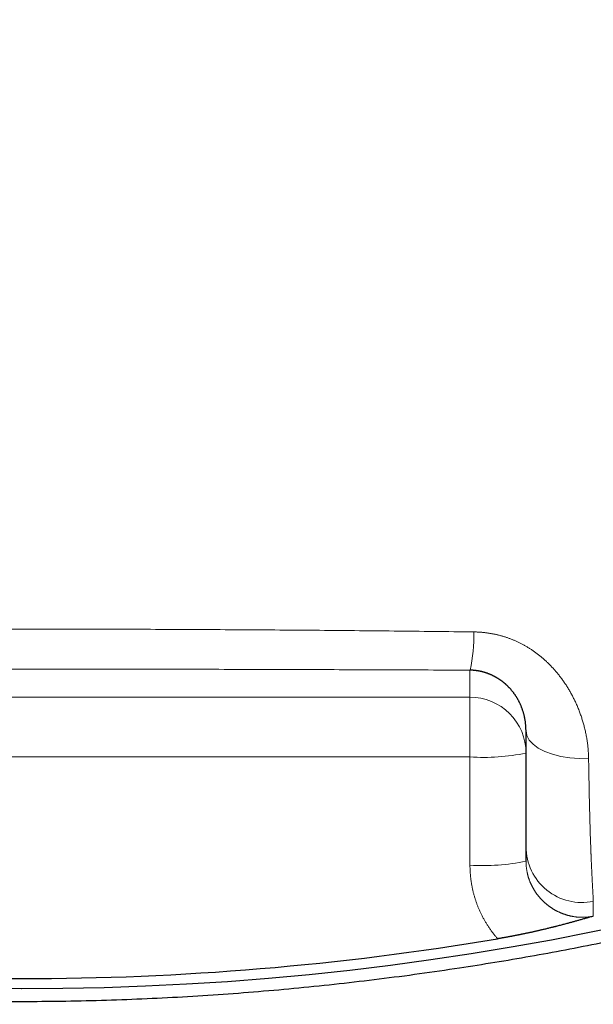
# Model space of a CAD drawing. Header units: millimetres. Extents: x 8 to 601, y 12 to 507.
# Tile 126 of 151: x 314 to 315.03, y 474.1 to 475.86. Entities that reach past the tile are written whole.
import ezdxf

# ---------------------------------------------------------------- set-up
doc = ezdxf.new("R2010")
doc.units = ezdxf.units.MM

msp = doc.modelspace()

# ---------------------------------------------------------------- linework, layer by layer
at = {"color": 8, "linetype": 'Continuous', "lineweight": 0}
for p, q in [((314.8071, 474.6483), (314.8071, 474.6964)), ((313.2071, 474.6483), (314.8071, 474.6483)), ((314.8071, 474.6483), (314.8071, 474.5416)), ((314.8071, 474.5416), (313.2071, 474.5416)), ((314.8071, 474.3484), (314.8071, 474.5416)), ((315.0272, 474.2839), (315.0271, 474.2575))]:
    msp.add_line(p, q, dxfattribs=at)
at = {"color": 7, "linetype": 'Continuous', "lineweight": 30}
msp.add_line((314.9071, 474.3554), (314.9071, 474.3815), dxfattribs=at)
at = {"color": 8, "linetype": 'Continuous', "lineweight": 0, "flags": 128}
msp.add_lwpolyline([(314.9071, 474.5881), (314.9085, 474.5798), (314.9128, 474.5718), (314.9197, 474.5642), (314.9291, 474.5573), (314.9407, 474.5513), (314.9542, 474.5463), (314.9692, 474.5425), (314.9852, 474.54), (315.0019, 474.5389), (315.0188, 474.5392)], dxfattribs=at)
at = {"color": 7, "linetype": 'Continuous', "lineweight": 30}
for centre, radius, start, end in [((313.9988, 479.219), 5.0905, 165.5867, 270.0936), ((314.0154, 479.219), 5.0905, 269.9064, 14.4133), ((314.0071, 479.2548), 5.1087, 260.4295, 279.5705)]:
    msp.add_arc(centre, radius, start, end, dxfattribs=at)
at = {"color": 8, "linetype": 'Continuous', "lineweight": 0}
for centre, radius, start, end in [((314.5594, 474.7554), 0.2547, 346.6091, 2.0977), ((314.8072, 474.5484), 0.0999, 0.0671, 90.0727), ((314.831, 474.9198), 0.379, 266.3914, 281.5892), ((315.007, 474.3817), 0.0999, 180.1391, 281.6363), ((314.831, 474.7267), 0.379, 266.3914, 281.5892)]:
    msp.add_arc(centre, radius, start, end, dxfattribs=at)
for points, knots in [([(319.6018, 479.6055), (319.6038, 479.5811), (319.6077, 479.5323), (319.6124, 479.459), (319.6162, 479.3857), (319.6189, 479.3124), (319.6207, 479.2394), (319.6215, 479.1668), (319.6213, 479.0946), (319.6202, 479.0223), (319.6181, 478.9495), (319.615, 478.8761), (319.6108, 478.8022), (319.6057, 478.7282), (319.5996, 478.6542), (319.5925, 478.5801), (319.5844, 478.506), (319.5751, 478.4296), (319.5643, 478.3512), (319.5522, 478.2708), (319.5389, 478.1905), (319.5244, 478.1105), (319.5088, 478.0306), (319.4921, 477.951), (319.4742, 477.8715), (319.4549, 477.791), (319.434, 477.7094), (319.4116, 477.6267), (319.3879, 477.5443), (319.3629, 477.4621), (319.3367, 477.3801), (319.3097, 477.2998), (319.2821, 477.2213), (319.2539, 477.1446), (319.2247, 477.0684), (319.1944, 476.9927), (319.1633, 476.9179), (319.1313, 476.844), (319.0986, 476.771), (319.0648, 476.6984), (319.0298, 476.6258), (318.9935, 476.5532), (318.956, 476.4805), (318.9173, 476.4083), (318.8777, 476.3366), (318.837, 476.2653), (318.7952, 476.1945), (318.7526, 476.1244), (318.709, 476.055), (318.6645, 475.9863), (318.6191, 475.9183), (318.5727, 475.8511), (318.5255, 475.7846), (318.4774, 475.7188), (318.4297, 475.6555), (318.3826, 475.5947), (318.3361, 475.5363), (318.2889, 475.4784), (318.2408, 475.4212), (318.1921, 475.3647), (318.143, 475.3093), (318.0938, 475.2551), (318.0444, 475.2021), (317.9942, 475.1498), (317.9433, 475.0981), (317.892, 475.0474), (317.8402, 474.9976), (317.7881, 474.9487), (317.7353, 474.9004), (317.6784, 474.8497), (317.6171, 474.7968), (317.5515, 474.7417), (317.4848, 474.6876), (317.4172, 474.6343), (317.3486, 474.5818), (317.2802, 474.5313), (317.2123, 474.4825), (317.145, 474.4357), (317.0771, 474.3898), (317.0086, 474.3449), (316.9395, 474.301), (316.8698, 474.2581), (316.7994, 474.2161), (316.7273, 474.1746), (316.6534, 474.1334), (316.5778, 474.0926), (316.5014, 474.053), (316.4244, 474.0144), (316.3467, 473.977), (316.2721, 473.9423), (316.2006, 473.9103), (316.1325, 473.8808), (316.0642, 473.8523), (315.9957, 473.8246), (315.9273, 473.7981), (315.8591, 473.7727), (315.7911, 473.7482), (315.7229, 473.7247), (315.654, 473.7019), (315.5844, 473.6799), (315.5141, 473.6587), (315.4436, 473.6384), (315.3728, 473.619), (315.3018, 473.6005), (315.2306, 473.583), (315.1587, 473.5664), (315.0863, 473.5506), (315.0134, 473.5357), (314.9405, 473.5218), (314.8677, 473.509), (314.7953, 473.4973), (314.7234, 473.4866), (314.6519, 473.477), (314.5805, 473.4685), (314.5086, 473.4608), (314.4363, 473.4541), (314.3635, 473.4484), (314.2907, 473.4438), (314.218, 473.4401), (314.1453, 473.4376), (314.0726, 473.436), (314.0242, 473.4358), (314, 473.4357)], [0, 0, 0, 0, 0.007825, 0.015651, 0.023477, 0.031306, 0.03914, 0.046839, 0.054545, 0.062259, 0.069983, 0.077875, 0.085781, 0.093701, 0.101637, 0.109591, 0.117563, 0.125555, 0.134255, 0.142955, 0.151655, 0.160357, 0.169064, 0.177778, 0.186499, 0.19523, 0.204389, 0.213563, 0.222754, 0.231964, 0.241195, 0.250449, 0.259218, 0.26798, 0.276736, 0.285487, 0.294237, 0.302829, 0.311422, 0.320017, 0.328617, 0.337397, 0.346185, 0.354983, 0.363791, 0.372612, 0.381448, 0.390274, 0.399085, 0.407884, 0.416671, 0.425449, 0.434219, 0.442984, 0.451744, 0.459771, 0.467798, 0.475825, 0.483854, 0.491885, 0.499922, 0.507707, 0.515494, 0.523284, 0.531078, 0.538879, 0.546547, 0.554223, 0.561908, 0.569605, 0.578782, 0.587979, 0.597197, 0.606438, 0.615704, 0.624997, 0.633798, 0.642589, 0.651373, 0.66015, 0.668922, 0.677692, 0.686461, 0.695231, 0.704421, 0.713615, 0.722817, 0.732027, 0.741247, 0.75048, 0.758424, 0.766348, 0.774255, 0.782145, 0.79002, 0.797741, 0.805449, 0.813147, 0.820836, 0.828673, 0.836502, 0.844326, 0.852145, 0.859962, 0.867776, 0.87559, 0.88354, 0.891464, 0.899362, 0.907237, 0.915089, 0.922781, 0.930454, 0.93811, 0.94575, 0.953531, 0.9613, 0.969057, 0.976803, 0.984542, 0.992273, 1, 1, 1, 1]), ([(313.2004, 474.7647), (313.2505, 474.7653), (313.3507, 474.7665), (313.5012, 474.7679), (313.6518, 474.7689), (313.8024, 474.7695), (313.9531, 474.7698), (314.101, 474.7698), (314.2459, 474.7694), (314.388, 474.7687), (314.53, 474.7677), (314.672, 474.7664), (314.7666, 474.7653), (314.8139, 474.7647)], [0, 0, 0, 0, 0.093333, 0.186651, 0.279959, 0.373262, 0.466566, 0.559875, 0.647862, 0.735864, 0.823885, 0.911928, 1, 1, 1, 1]), ([(314.8139, 474.7647), (314.8147, 474.7647), (314.8163, 474.7647), (314.8187, 474.7646), (314.8211, 474.7645), (314.8235, 474.7644), (314.8258, 474.7642), (314.8283, 474.764), (314.831, 474.7638), (314.8337, 474.7635), (314.8365, 474.7631), (314.8391, 474.7628), (314.8416, 474.7624), (314.844, 474.762), (314.8464, 474.7616), (314.8487, 474.7612), (314.8511, 474.7607), (314.8534, 474.7602), (314.8558, 474.7596), (314.8582, 474.759), (314.8607, 474.7584), (314.8633, 474.7577), (314.8659, 474.7569), (314.8685, 474.7562), (314.871, 474.7553), (314.8735, 474.7545), (314.876, 474.7536), (314.8785, 474.7527), (314.8809, 474.7518), (314.8834, 474.7508), (314.8858, 474.7498), (314.8882, 474.7487), (314.8907, 474.7476), (314.8931, 474.7465), (314.8954, 474.7454), (314.8978, 474.7442), (314.9001, 474.743), (314.9024, 474.7418), (314.9047, 474.7405), (314.907, 474.7392), (314.9092, 474.7379), (314.9114, 474.7365), (314.9136, 474.7352), (314.9157, 474.7338), (314.918, 474.7323), (314.9204, 474.7307), (314.9229, 474.7289), (314.9253, 474.7271), (314.9278, 474.7253), (314.9302, 474.7234), (314.9325, 474.7215), (314.9348, 474.7197), (314.937, 474.7178), (314.9392, 474.7159), (314.9413, 474.7139), (314.9435, 474.712), (314.9456, 474.71), (314.9477, 474.708), (314.9497, 474.7059), (314.9518, 474.7037), (314.9539, 474.7015), (314.956, 474.6993), (314.958, 474.697), (314.96, 474.6947), (314.962, 474.6923), (314.9641, 474.6899), (314.9661, 474.6873), (314.9681, 474.6847), (314.9701, 474.6821), (314.972, 474.6795), (314.9739, 474.6768), (314.9757, 474.6742), (314.9776, 474.6714), (314.9794, 474.6686), (314.9813, 474.6657), (314.9831, 474.6627), (314.9848, 474.6598), (314.9865, 474.6568), (314.9882, 474.6538), (314.9898, 474.6508), (314.9914, 474.6477), (314.9929, 474.6447), (314.9944, 474.6416), (314.9959, 474.6385), (314.9974, 474.6351), (314.9989, 474.6316), (315.0005, 474.6279), (315.0019, 474.6241), (315.0033, 474.6204), (315.0046, 474.6168), (315.0059, 474.6133), (315.007, 474.6097), (315.0081, 474.6061), (315.0092, 474.6026), (315.0102, 474.5989), (315.0112, 474.5952), (315.0121, 474.5914), (315.0131, 474.5874), (315.0139, 474.5833), (315.0147, 474.5793), (315.0154, 474.5753), (315.0161, 474.5713), (315.0166, 474.5672), (315.0172, 474.5632), (315.0176, 474.5591), (315.018, 474.5551), (315.0183, 474.5511), (315.0185, 474.5471), (315.0187, 474.5431), (315.0188, 474.5405), (315.0188, 474.5392)], [0, 0, 0, 0, 0.006747, 0.013467, 0.02016, 0.026828, 0.03347, 0.040089, 0.04786, 0.055601, 0.063312, 0.070995, 0.077833, 0.08465, 0.091449, 0.098229, 0.104991, 0.111738, 0.118468, 0.125184, 0.132825, 0.14045, 0.148059, 0.155654, 0.163236, 0.17067, 0.178094, 0.185508, 0.192913, 0.200462, 0.208004, 0.21554, 0.223071, 0.230598, 0.238121, 0.245643, 0.253146, 0.260649, 0.268152, 0.275655, 0.28316, 0.290534, 0.29791, 0.305289, 0.312672, 0.321468, 0.33027, 0.339081, 0.347901, 0.35673, 0.36557, 0.374018, 0.382476, 0.390945, 0.399426, 0.407919, 0.416424, 0.424942, 0.433472, 0.442423, 0.451389, 0.46037, 0.469366, 0.478378, 0.487405, 0.497073, 0.50676, 0.516465, 0.526189, 0.535931, 0.545691, 0.555469, 0.565266, 0.575549, 0.585851, 0.596174, 0.606515, 0.616876, 0.627255, 0.637653, 0.64807, 0.658504, 0.668956, 0.679425, 0.689911, 0.702291, 0.714692, 0.727115, 0.739559, 0.751095, 0.762647, 0.774215, 0.785799, 0.797397, 0.809009, 0.820634, 0.833437, 0.846254, 0.859085, 0.871929, 0.884785, 0.897653, 0.910531, 0.923419, 0.936317, 0.949223, 0.961907, 0.974598, 0.987296, 1, 1, 1, 1]), ([(314.8071, 474.6964), (314.7574, 474.6967), (314.6579, 474.6971), (314.5086, 474.6976), (314.3592, 474.698), (314.2098, 474.6983), (314.0604, 474.6984), (313.9138, 474.6984), (313.77, 474.6982), (313.6291, 474.698), (313.4883, 474.6976), (313.3476, 474.6971), (313.254, 474.6966), (313.2071, 474.6964)], [0, 0, 0, 0, 0.093378, 0.186761, 0.28013, 0.373424, 0.466743, 0.560077, 0.648081, 0.736081, 0.824071, 0.912045, 1, 1, 1, 1]), ([(315.0188, 474.5392), (315.0189, 474.5349), (315.019, 474.5263), (315.0192, 474.5135), (315.0195, 474.5007), (315.0197, 474.4896), (315.0199, 474.4802), (315.02, 474.4723), (315.0202, 474.4644), (315.0204, 474.4566), (315.0206, 474.4492), (315.0207, 474.4423), (315.0209, 474.4359), (315.0211, 474.4295), (315.0213, 474.4231), (315.0214, 474.4167), (315.0216, 474.4105), (315.0218, 474.4044), (315.022, 474.3985), (315.0222, 474.3926), (315.0224, 474.3868), (315.0226, 474.3822), (315.0227, 474.3787), (315.0228, 474.3766), (315.0228, 474.3744), (315.0229, 474.3722), (315.023, 474.3701), (315.0231, 474.3678), (315.0232, 474.3655), (315.0233, 474.363), (315.0234, 474.3606), (315.0235, 474.3582), (315.0236, 474.3558), (315.0237, 474.3534), (315.0238, 474.351), (315.0239, 474.3487), (315.024, 474.3463), (315.0241, 474.3441), (315.0242, 474.3417), (315.0244, 474.3392), (315.0245, 474.3367), (315.0246, 474.3342), (315.0247, 474.3317), (315.0248, 474.3293), (315.025, 474.3268), (315.0251, 474.3243), (315.0252, 474.3216), (315.0254, 474.3191), (315.0255, 474.3165), (315.0256, 474.314), (315.0258, 474.3114), (315.0259, 474.309), (315.026, 474.3067), (315.0262, 474.3044), (315.0263, 474.3023), (315.0264, 474.3004), (315.0265, 474.2986), (315.0266, 474.2968), (315.0267, 474.2952), (315.0267, 474.2937), (315.0268, 474.2924), (315.0269, 474.2913), (315.0269, 474.2902), (315.027, 474.2892), (315.027, 474.2883), (315.027, 474.2875), (315.0271, 474.2868), (315.0271, 474.2862), (315.0271, 474.2857), (315.0271, 474.2852), (315.0271, 474.2848), (315.0271, 474.2845), (315.0271, 474.2844)], [0, 0, 0, 0, 0.0342849, 0.0686553, 0.1031496, 0.1378091, 0.1596999, 0.1816857, 0.203779, 0.2259932, 0.248342, 0.2670794, 0.2859294, 0.304901, 0.3240037, 0.3432474, 0.3626422, 0.3810765, 0.3996636, 0.4184128, 0.4373335, 0.4564356, 0.4637052, 0.4710251, 0.4784071, 0.4858501, 0.4933528, 0.5009139, 0.5098981, 0.518959, 0.5280937, 0.5372997, 0.5467639, 0.5562961, 0.565893, 0.5755512, 0.5852673, 0.5950376, 0.6048585, 0.6163753, 0.6279499, 0.6395763, 0.6512481, 0.6629592, 0.674703, 0.6885771, 0.7024769, 0.7163917, 0.7303105, 0.7453329, 0.7603332, 0.7752972, 0.7902108, 0.8050599, 0.8198304, 0.8336721, 0.8474194, 0.8610606, 0.874584, 0.8879777, 0.8990319, 0.9099814, 0.9208197, 0.9315402, 0.9421366, 0.9526024, 0.96073, 0.9687702, 0.9767201, 0.9845769, 0.9923378, 1, 1, 1, 1]), ([(314.8565, 474.2171), (314.8559, 474.2178), (314.8546, 474.2193), (314.8528, 474.2215), (314.851, 474.2237), (314.8493, 474.2259), (314.8476, 474.2281), (314.8459, 474.2303), (314.8443, 474.2326), (314.8427, 474.2348), (314.8411, 474.2371), (314.8396, 474.2395), (314.838, 474.2418), (314.8365, 474.2442), (314.8351, 474.2467), (314.8337, 474.2491), (314.8323, 474.2516), (314.8309, 474.2541), (314.8296, 474.2566), (314.8283, 474.2591), (314.827, 474.2616), (314.8258, 474.2642), (314.8246, 474.2667), (314.8235, 474.2693), (314.8224, 474.2718), (314.8214, 474.2743), (314.8205, 474.2767), (314.8196, 474.2791), (314.8187, 474.2816), (314.8178, 474.284), (314.817, 474.2865), (314.8162, 474.2891), (314.8153, 474.2918), (314.8146, 474.2945), (314.8138, 474.2972), (314.8131, 474.3), (314.8124, 474.3027), (314.8118, 474.3054), (314.8113, 474.308), (314.8108, 474.3106), (314.8103, 474.3131), (314.8098, 474.3157), (314.8094, 474.3182), (314.8091, 474.3208), (314.8087, 474.3234), (314.8084, 474.3259), (314.8081, 474.3285), (314.8079, 474.3311), (314.8077, 474.3337), (314.8075, 474.3362), (314.8074, 474.3387), (314.8072, 474.3411), (314.8072, 474.3436), (314.8071, 474.346), (314.8071, 474.3476), (314.8071, 474.3484)], [0, 0, 0, 0, 0.019844, 0.039689, 0.059533, 0.079119, 0.098716, 0.117982, 0.137264, 0.156562, 0.175873, 0.19559, 0.215317, 0.235052, 0.254793, 0.274538, 0.294286, 0.314033, 0.333778, 0.35352, 0.373256, 0.392984, 0.412701, 0.432407, 0.4521, 0.470137, 0.488161, 0.506168, 0.524158, 0.542137, 0.560133, 0.579784, 0.599454, 0.619139, 0.638839, 0.658552, 0.678276, 0.698008, 0.716103, 0.734201, 0.752302, 0.770404, 0.788505, 0.806605, 0.824701, 0.842792, 0.860876, 0.878952, 0.897019, 0.915074, 0.932087, 0.949086, 0.966073, 0.983044, 1, 1, 1, 1]), ([(314.9071, 474.3554), (314.9071, 474.3549), (314.9071, 474.3539), (314.9072, 474.3525), (314.9072, 474.351), (314.9073, 474.3496), (314.9074, 474.3481), (314.9075, 474.3467), (314.9076, 474.3453), (314.9078, 474.3439), (314.908, 474.3425), (314.9082, 474.3411), (314.9084, 474.3397), (314.9086, 474.3383), (314.9089, 474.3369), (314.9092, 474.3355), (314.9095, 474.3342), (314.9098, 474.3328), (314.9101, 474.3314), (314.9105, 474.3301), (314.9108, 474.3287), (314.9112, 474.3274), (314.9116, 474.3261), (314.9121, 474.3248), (314.9125, 474.3235), (314.913, 474.3222), (314.9134, 474.3209), (314.9139, 474.3196), (314.9144, 474.3183), (314.915, 474.3171), (314.9155, 474.3158), (314.9161, 474.3146), (314.9167, 474.3133), (314.9173, 474.3121), (314.9179, 474.3108), (314.9185, 474.3096), (314.9192, 474.3084), (314.9199, 474.3072), (314.9205, 474.306), (314.9212, 474.3049), (314.9219, 474.3037), (314.9226, 474.3026), (314.9234, 474.3015), (314.9241, 474.3003), (314.9249, 474.2992), (314.9257, 474.2981), (314.9265, 474.297), (314.9273, 474.2959), (314.9282, 474.2948), (314.929, 474.2938), (314.9299, 474.2927), (314.9307, 474.2917), (314.9316, 474.2906), (314.9325, 474.2896), (314.9334, 474.2886), (314.9343, 474.2876), (314.9353, 474.2867), (314.9362, 474.2857), (314.9372, 474.2847), (314.9383, 474.2837), (314.9394, 474.2826), (314.9406, 474.2815), (314.9418, 474.2805), (314.943, 474.2794), (314.9442, 474.2785), (314.9453, 474.2776), (314.9464, 474.2767), (314.9475, 474.2759), (314.9485, 474.2751), (314.9496, 474.2743), (314.9507, 474.2735), (314.9518, 474.2728), (314.953, 474.272), (314.9541, 474.2713), (314.9552, 474.2706), (314.9564, 474.2699), (314.9576, 474.2692), (314.9587, 474.2685), (314.9599, 474.2678), (314.9611, 474.2672), (314.9623, 474.2666), (314.9636, 474.266), (314.9648, 474.2654), (314.966, 474.2648), (314.9673, 474.2642), (314.9685, 474.2637), (314.9697, 474.2631), (314.971, 474.2626), (314.9722, 474.2621), (314.9735, 474.2617), (314.9748, 474.2612), (314.9761, 474.2608), (314.9774, 474.2603), (314.9787, 474.2599), (314.98, 474.2595), (314.9813, 474.2591), (314.9826, 474.2588), (314.984, 474.2584), (314.9853, 474.2581), (314.9867, 474.2578), (314.988, 474.2575), (314.9893, 474.2573), (314.9907, 474.257), (314.992, 474.2568), (314.9934, 474.2566), (314.9947, 474.2564), (314.9961, 474.2562), (314.9975, 474.256), (314.9989, 474.2559), (315.0003, 474.2558), (315.0017, 474.2557), (315.0031, 474.2556), (315.0045, 474.2556), (315.0059, 474.2555), (315.0073, 474.2555), (315.0087, 474.2555), (315.0101, 474.2555), (315.0115, 474.2556), (315.0129, 474.2557), (315.0143, 474.2557), (315.0157, 474.2558), (315.0171, 474.256), (315.0185, 474.2561), (315.02, 474.2563), (315.0214, 474.2565), (315.0228, 474.2567), (315.0243, 474.2569), (315.0257, 474.2572), (315.0267, 474.2574), (315.0271, 474.2575)], [0, 0, 0, 0, 0.008282, 0.016536, 0.024761, 0.032961, 0.041134, 0.049138, 0.057119, 0.065078, 0.073015, 0.081094, 0.089153, 0.097192, 0.105212, 0.113214, 0.1212, 0.129169, 0.137105, 0.145026, 0.152934, 0.160827, 0.168708, 0.176436, 0.184153, 0.191859, 0.199555, 0.207399, 0.215232, 0.223057, 0.230872, 0.23868, 0.24648, 0.254273, 0.262042, 0.269804, 0.277561, 0.285312, 0.293057, 0.300659, 0.308257, 0.31585, 0.323439, 0.331179, 0.338916, 0.346649, 0.354379, 0.362106, 0.36983, 0.377552, 0.385254, 0.392955, 0.400653, 0.40835, 0.416045, 0.423601, 0.431155, 0.438709, 0.446262, 0.455252, 0.464241, 0.473229, 0.482216, 0.491203, 0.50019, 0.507876, 0.515562, 0.523248, 0.530934, 0.538621, 0.546171, 0.553722, 0.561273, 0.568825, 0.576533, 0.584242, 0.591952, 0.599663, 0.607376, 0.615091, 0.622808, 0.63051, 0.638215, 0.645922, 0.653632, 0.661345, 0.668924, 0.676505, 0.684091, 0.69168, 0.699428, 0.707181, 0.714939, 0.722702, 0.73047, 0.738244, 0.746025, 0.753795, 0.761572, 0.769357, 0.77715, 0.784951, 0.792621, 0.8003, 0.807989, 0.815687, 0.823553, 0.831431, 0.839321, 0.847224, 0.85514, 0.863069, 0.871014, 0.878956, 0.886915, 0.89489, 0.902882, 0.910893, 0.918779, 0.926685, 0.934611, 0.942557, 0.950688, 0.958842, 0.967021, 0.975225, 0.983456, 0.991714, 1, 1, 1, 1])]:
    msp.add_open_spline(points, degree=3, knots=knots, dxfattribs=at)
at = {"color": 7, "linetype": 'Continuous', "lineweight": 30}
for points, knots in [([(319.2475, 479.565), (319.2494, 479.542), (319.2531, 479.496), (319.2575, 479.4268), (319.2611, 479.3577), (319.2636, 479.2885), (319.2653, 479.2198), (319.2661, 479.1515), (319.2659, 479.0836), (319.2649, 479.0157), (319.2629, 478.9435), (319.2597, 478.8671), (319.2551, 478.7865), (319.2493, 478.706), (319.2423, 478.6255), (319.2341, 478.5452), (319.2248, 478.4663), (319.2145, 478.3887), (319.2033, 478.3125), (319.1911, 478.2364), (319.1777, 478.1606), (319.1634, 478.0849), (319.1479, 478.0095), (319.1314, 477.9342), (319.1136, 477.8581), (319.0944, 477.7809), (319.0738, 477.703), (319.0521, 477.6253), (319.0292, 477.5479), (319.0053, 477.4709), (318.9806, 477.3953), (318.9552, 477.3212), (318.9291, 477.2484), (318.9021, 477.1761), (318.8741, 477.1041), (318.8453, 477.033), (318.8156, 476.9626), (318.7853, 476.8932), (318.754, 476.8241), (318.7215, 476.755), (318.6879, 476.6859), (318.6532, 476.6168), (318.6175, 476.5483), (318.5808, 476.4802), (318.5432, 476.4127), (318.5047, 476.3457), (318.4653, 476.2792), (318.4249, 476.2133), (318.3837, 476.148), (318.3415, 476.0833), (318.2985, 476.0192), (318.2545, 475.9557), (318.2097, 475.8929), (318.1653, 475.8324), (318.1214, 475.7743), (318.078, 475.7185), (318.0339, 475.6632), (317.9891, 475.6085), (317.9435, 475.5545), (317.8977, 475.5015), (317.8516, 475.4496), (317.8053, 475.3989), (317.7583, 475.3487), (317.7106, 475.2992), (317.6625, 475.2505), (317.614, 475.2028), (317.5653, 475.1559), (317.5159, 475.1097), (317.4628, 475.0612), (317.4057, 475.0106), (317.3446, 474.958), (317.2827, 474.9063), (317.22, 474.8556), (317.1565, 474.8058), (317.0932, 474.7576), (317.0302, 474.7111), (316.9675, 474.6663), (316.9041, 474.6223), (316.8401, 474.5792), (316.7755, 474.537), (316.7103, 474.4958), (316.6444, 474.4555), (316.5769, 474.4154), (316.5078, 474.3758), (316.437, 474.3366), (316.3656, 474.2985), (316.2936, 474.2614), (316.221, 474.2255), (316.1514, 474.1923), (316.0849, 474.1617), (316.0215, 474.1335), (315.9578, 474.1062), (315.8937, 474.0798), (315.8297, 474.0543), (315.7657, 474.0298), (315.7018, 474.0062), (315.6375, 473.9835), (315.5725, 473.9615), (315.5068, 473.9402), (315.4403, 473.9196), (315.3736, 473.8999), (315.3065, 473.8811), (315.2392, 473.8632), (315.1717, 473.8463), (315.1039, 473.8302), (315.036, 473.8151), (314.9679, 473.8009), (314.8996, 473.7877), (314.831, 473.7754), (314.7627, 473.7641), (314.6946, 473.7539), (314.6267, 473.7446), (314.5587, 473.7362), (314.4901, 473.7288), (314.4208, 473.7222), (314.351, 473.7166), (314.281, 473.712), (314.2109, 473.7084), (314.1407, 473.7059), (314.0704, 473.7043), (314.0235, 473.7041), (314, 473.704)], [0, 0, 0, 0, 0.007823, 0.015644, 0.023463, 0.031281, 0.039099, 0.046776, 0.054453, 0.06213, 0.069807, 0.078947, 0.088087, 0.097229, 0.106371, 0.115516, 0.124662, 0.133393, 0.142127, 0.150862, 0.159599, 0.168338, 0.177079, 0.185821, 0.194566, 0.203728, 0.212893, 0.222059, 0.231227, 0.240396, 0.249567, 0.258353, 0.26714, 0.275928, 0.284717, 0.293506, 0.302139, 0.310772, 0.319406, 0.32804, 0.336849, 0.345659, 0.354468, 0.363276, 0.372084, 0.380891, 0.389697, 0.398502, 0.407306, 0.416108, 0.424909, 0.433709, 0.442508, 0.451305, 0.459367, 0.467428, 0.475488, 0.483547, 0.491604, 0.499661, 0.507492, 0.515324, 0.523157, 0.530991, 0.538827, 0.546524, 0.554222, 0.561921, 0.569621, 0.578789, 0.587958, 0.597128, 0.606298, 0.61547, 0.624642, 0.633397, 0.642153, 0.650909, 0.659665, 0.668421, 0.677177, 0.685932, 0.694687, 0.703858, 0.713028, 0.722198, 0.731367, 0.740535, 0.749702, 0.757541, 0.76538, 0.773218, 0.781055, 0.788891, 0.796588, 0.804283, 0.811978, 0.819673, 0.827525, 0.835377, 0.843228, 0.85108, 0.858932, 0.866785, 0.874639, 0.882477, 0.890317, 0.898158, 0.906001, 0.913847, 0.921556, 0.929267, 0.936982, 0.944701, 0.952583, 0.960469, 0.968361, 0.97626, 0.984165, 0.992079, 1, 1, 1, 1]), ([(319.2391, 479.3423), (319.2364, 479.2582), (319.2323, 479.132), (319.2242, 478.9638), (319.2174, 478.8471), (319.2099, 478.7399), (319.2026, 478.653), (319.1949, 478.5771), (319.1875, 478.512), (319.18, 478.4539), (319.1725, 478.4026), (319.1655, 478.3581), (319.1579, 478.3138), (319.1498, 478.2695), (319.141, 478.2253), (319.1317, 478.1813), (319.1217, 478.1374), (319.1112, 478.0936), (319.1001, 478.05), (319.0873, 478.0026), (319.0729, 477.9514), (319.0565, 477.8966), (319.0393, 477.8421), (319.0211, 477.7867), (319.0019, 477.7306), (318.9817, 477.6738), (318.9575, 477.6077), (318.9289, 477.5325), (318.8956, 477.4482), (318.8615, 477.3641), (318.8303, 477.2897), (318.8021, 477.2249), (318.7772, 477.1697), (318.751, 477.1133), (318.7234, 477.0558), (318.6945, 476.9973), (318.6647, 476.939), (318.6343, 476.8811), (318.6031, 476.8236), (318.5723, 476.7686), (318.5422, 476.7161), (318.5127, 476.666), (318.4826, 476.6162), (318.452, 476.5668), (318.4208, 476.5176), (318.3891, 476.4688), (318.3568, 476.4203), (318.3239, 476.372), (318.2904, 476.3241), (318.2565, 476.2766), (318.2219, 476.2294), (318.1836, 476.1782), (318.1412, 476.1231), (318.0945, 476.0642), (318.047, 476.0059), (317.9987, 475.9484), (317.9495, 475.8914), (317.8994, 475.8351), (317.8484, 475.7794), (317.7965, 475.7244), (317.7439, 475.6702), (317.6923, 475.6186), (317.6417, 475.5694), (317.5923, 475.5227), (317.5423, 475.4765), (317.4917, 475.431), (317.4404, 475.3862), (317.3904, 475.3435), (317.3415, 475.3029), (317.294, 475.2643), (317.246, 475.2262), (317.1976, 475.1888), (317.1487, 475.1518), (317.0994, 475.1154), (317.0495, 475.0795), (316.9992, 475.0441), (316.9484, 475.0093), (316.8972, 474.9751), (316.8457, 474.9415), (316.7906, 474.9065), (316.7319, 474.8702), (316.6696, 474.8329), (316.6068, 474.7964), (316.5435, 474.7608), (316.4798, 474.726), (316.4155, 474.6922), (316.3508, 474.6592), (316.2853, 474.627), (316.2192, 474.5956), (316.1523, 474.565), (316.085, 474.5353), (316.0193, 474.5075), (315.9553, 474.4814), (315.8929, 474.4569), (315.8302, 474.4332), (315.7672, 474.4104), (315.7038, 474.3883), (315.6401, 474.367), (315.5761, 474.3465), (315.5143, 474.3276), (315.4546, 474.3101), (315.3971, 474.294), (315.3395, 474.2785), (315.2816, 474.2637), (315.2235, 474.2495), (315.164, 474.2356), (315.1029, 474.2222), (315.0403, 474.2092), (314.9775, 474.1969), (314.9146, 474.1854), (314.8515, 474.1746), (314.7856, 474.1642), (314.7168, 474.1542), (314.6453, 474.1448), (314.5736, 474.1364), (314.5018, 474.1289), (314.4298, 474.1225), (314.3576, 474.117), (314.2852, 474.1125), (314.2127, 474.109), (314.1403, 474.1065), (314.07, 474.1051), (314.0019, 474.1046), (313.9361, 474.105), (313.8703, 474.1062), (313.8045, 474.1083), (313.7386, 474.1112), (313.6727, 474.1149), (313.6068, 474.1195), (313.5409, 474.1249), (313.4751, 474.1311), (313.4084, 474.1383), (313.3408, 474.1464), (313.2724, 474.1555), (313.2041, 474.1655), (313.1358, 474.1765), (313.0677, 474.1883), (312.9997, 474.201), (312.9318, 474.2146), (312.864, 474.2291), (312.7965, 474.2445), (312.7291, 474.2608), (312.6618, 474.2779), (312.5947, 474.296), (312.5278, 474.315), (312.4611, 474.3349), (312.3946, 474.3557), (312.3296, 474.3769), (312.2661, 474.3986), (312.204, 474.4207), (312.1422, 474.4435), (312.0806, 474.4672), (312.0193, 474.4916), (311.9583, 474.5169), (311.8974, 474.5429), (311.8369, 474.5698), (311.7768, 474.5974), (311.7193, 474.6246), (311.6643, 474.6515), (311.6118, 474.6778), (311.5596, 474.7048), (311.5077, 474.7323), (311.4561, 474.7604), (311.4025, 474.7905), (311.3468, 474.8225), (311.2892, 474.8566), (311.2321, 474.8915), (311.1753, 474.9271), (311.119, 474.9635), (311.0631, 475.0006), (311.0076, 475.0385), (310.951, 475.0782), (310.8931, 475.12), (310.8342, 475.1638), (310.7758, 475.2084), (310.7181, 475.2539), (310.6611, 475.3001), (310.6047, 475.3472), (310.549, 475.395), (310.4937, 475.4438), (310.4389, 475.4936), (310.3845, 475.5443), (310.3309, 475.5959), (310.2784, 475.6477), (310.2271, 475.6999), (310.1769, 475.7523), (310.1275, 475.8054), (310.0788, 475.8592), (310.0308, 475.9137), (309.9836, 475.9688), (309.9372, 476.0246), (309.8914, 476.0812), (309.8461, 476.1387), (309.8015, 476.1971), (309.7578, 476.2561), (309.7161, 476.3139), (309.6765, 476.3705), (309.6388, 476.4258), (309.6019, 476.4815), (309.5656, 476.5378), (309.5301, 476.5946), (309.4952, 476.6519), (309.4611, 476.7096), (309.4289, 476.7656), (309.3987, 476.8198), (309.3703, 476.8721), (309.3424, 476.9248), (309.3152, 476.9778), (309.2885, 477.0312), (309.2611, 477.0876), (309.2331, 477.1471), (309.2046, 477.2099), (309.1769, 477.273), (309.15, 477.3365), (309.124, 477.4004), (309.0987, 477.4646), (309.0744, 477.5293), (309.0508, 477.5944), (309.0282, 477.6597), (309.0064, 477.7254), (308.9854, 477.7914), (308.9653, 477.8578), (308.946, 477.9246), (308.9276, 477.9916), (308.9102, 478.0588), (308.8939, 478.1251), (308.8787, 478.1904), (308.8646, 478.2546), (308.8513, 478.3191), (308.8388, 478.3837), (308.8271, 478.4485), (308.8163, 478.5136), (308.8062, 478.5789), (308.7969, 478.6443), (308.7885, 478.7098), (308.7807, 478.777), (308.7736, 478.8459), (308.7673, 478.9164), (308.762, 478.9871), (308.7576, 479.0579), (308.7542, 479.1288), (308.7518, 479.1998), (308.7503, 479.2709), (308.7501, 479.3183), (308.75, 479.342)], [0, 0, 0, 0, 0.015346, 0.023021, 0.030697, 0.036656, 0.042616, 0.046594, 0.050572, 0.05455, 0.057285, 0.060021, 0.062757, 0.065493, 0.068228, 0.070964, 0.0737, 0.076436, 0.079172, 0.081908, 0.085383, 0.088859, 0.092335, 0.095811, 0.099476, 0.103142, 0.106807, 0.112309, 0.117812, 0.123327, 0.128841, 0.132521, 0.1362, 0.13988, 0.14385, 0.14782, 0.151791, 0.155766, 0.159742, 0.163718, 0.167248, 0.170777, 0.174307, 0.177841, 0.181375, 0.184908, 0.188453, 0.191999, 0.195544, 0.199093, 0.202643, 0.206192, 0.210753, 0.215316, 0.219878, 0.22444, 0.229002, 0.233587, 0.238173, 0.242759, 0.247345, 0.25193, 0.256058, 0.260185, 0.264313, 0.268447, 0.272581, 0.276715, 0.280429, 0.284143, 0.287856, 0.291575, 0.295293, 0.299012, 0.302744, 0.306476, 0.310208, 0.313944, 0.317681, 0.321418, 0.325823, 0.330229, 0.334635, 0.339041, 0.343446, 0.347852, 0.352259, 0.356664, 0.361124, 0.365585, 0.370045, 0.374505, 0.378568, 0.38263, 0.386693, 0.390755, 0.394829, 0.398902, 0.402976, 0.407049, 0.410669, 0.414289, 0.417909, 0.421533, 0.425157, 0.42878, 0.432656, 0.436533, 0.440409, 0.44429, 0.448171, 0.452052, 0.456428, 0.460805, 0.465181, 0.469558, 0.473934, 0.47833, 0.482728, 0.487126, 0.491523, 0.49592, 0.499911, 0.503902, 0.507894, 0.511885, 0.515876, 0.519883, 0.52389, 0.527898, 0.531906, 0.535913, 0.540098, 0.544283, 0.548468, 0.552659, 0.556851, 0.561043, 0.565245, 0.569447, 0.57365, 0.577853, 0.582055, 0.586275, 0.590496, 0.594717, 0.598938, 0.603158, 0.607155, 0.611153, 0.61515, 0.619148, 0.623145, 0.627158, 0.631171, 0.635185, 0.639199, 0.643212, 0.646772, 0.650333, 0.653894, 0.657459, 0.661024, 0.664589, 0.66865, 0.672711, 0.676773, 0.680834, 0.684906, 0.688978, 0.693051, 0.697122, 0.701579, 0.706036, 0.710494, 0.71495, 0.719407, 0.723864, 0.728321, 0.732778, 0.737291, 0.741805, 0.746319, 0.750833, 0.755238, 0.759644, 0.76405, 0.768455, 0.772861, 0.777267, 0.781673, 0.786078, 0.790538, 0.794999, 0.799459, 0.803919, 0.807981, 0.812043, 0.816105, 0.820166, 0.824238, 0.828311, 0.832384, 0.836456, 0.840075, 0.843693, 0.847312, 0.850935, 0.854557, 0.85818, 0.862365, 0.86655, 0.870735, 0.874927, 0.879118, 0.88331, 0.887513, 0.891716, 0.89592, 0.900123, 0.904326, 0.908548, 0.91277, 0.916992, 0.921214, 0.925435, 0.929433, 0.933432, 0.937431, 0.94143, 0.945428, 0.949442, 0.953456, 0.95747, 0.961485, 0.965499, 0.969803, 0.974108, 0.978416, 0.982724, 0.987041, 0.991359, 0.995679, 1, 1, 1, 1]), ([(314.9071, 474.5881), (314.9071, 474.5889), (314.9071, 474.5905), (314.907, 474.5929), (314.9069, 474.5953), (314.9067, 474.5977), (314.9065, 474.6001), (314.9063, 474.6024), (314.906, 474.6047), (314.9056, 474.6069), (314.9052, 474.6091), (314.9048, 474.6112), (314.9044, 474.6134), (314.9039, 474.6156), (314.9033, 474.6177), (314.9027, 474.6198), (314.9021, 474.6219), (314.9015, 474.624), (314.9008, 474.626), (314.9001, 474.628), (314.8993, 474.63), (314.8986, 474.6319), (314.8978, 474.6338), (314.897, 474.6355), (314.8962, 474.6373), (314.8953, 474.6391), (314.8945, 474.6408), (314.8936, 474.6425), (314.8927, 474.6441), (314.8918, 474.6457), (314.8909, 474.6472), (314.89, 474.6487), (314.889, 474.6501), (314.8881, 474.6516), (314.8871, 474.653), (314.8861, 474.6544), (314.8851, 474.6558), (314.8841, 474.6571), (314.883, 474.6585), (314.8819, 474.6598), (314.8809, 474.6611), (314.8798, 474.6623), (314.8787, 474.6635), (314.8777, 474.6647), (314.8766, 474.6658), (314.8755, 474.6669), (314.8745, 474.668), (314.8734, 474.669), (314.8724, 474.6699), (314.8714, 474.6709), (314.8703, 474.6718), (314.8693, 474.6727), (314.8682, 474.6736), (314.8671, 474.6745), (314.8661, 474.6754), (314.865, 474.6762), (314.8638, 474.6771), (314.8627, 474.6779), (314.8616, 474.6787), (314.8604, 474.6795), (314.8593, 474.6803), (314.8581, 474.681), (314.857, 474.6817), (314.8558, 474.6825), (314.8546, 474.6832), (314.8534, 474.6838), (314.8522, 474.6845), (314.851, 474.6852), (314.8499, 474.6858), (314.8487, 474.6863), (314.8476, 474.6869), (314.8465, 474.6874), (314.8454, 474.6879), (314.8442, 474.6884), (314.8431, 474.6889), (314.842, 474.6894), (314.8409, 474.6898), (314.8398, 474.6902), (314.8387, 474.6907), (314.8376, 474.6911), (314.8365, 474.6914), (314.8354, 474.6918), (314.8343, 474.6921), (314.8332, 474.6925), (314.832, 474.6928), (314.8309, 474.6931), (314.8298, 474.6934), (314.8286, 474.6937), (314.8275, 474.694), (314.8264, 474.6942), (314.8252, 474.6945), (314.8241, 474.6947), (314.823, 474.6949), (314.8218, 474.6951), (314.8207, 474.6953), (314.8195, 474.6955), (314.8184, 474.6956), (314.8173, 474.6958), (314.8162, 474.6959), (314.8151, 474.696), (314.8141, 474.6961), (314.8131, 474.6962), (314.8121, 474.6962), (314.8111, 474.6963), (314.8101, 474.6963), (314.8091, 474.6964), (314.8081, 474.6964), (314.8074, 474.6964), (314.8071, 474.6964)], [0, 0, 0, 0, 0.017988, 0.035826, 0.053516, 0.071058, 0.088453, 0.1057, 0.121827, 0.137824, 0.153691, 0.169429, 0.185039, 0.20052, 0.215873, 0.231098, 0.246197, 0.261169, 0.275751, 0.290212, 0.304552, 0.318772, 0.331829, 0.344783, 0.357635, 0.370387, 0.383037, 0.395588, 0.408039, 0.419365, 0.430608, 0.441769, 0.452847, 0.463844, 0.474759, 0.485594, 0.496347, 0.507021, 0.517615, 0.528131, 0.538567, 0.548336, 0.558035, 0.567666, 0.577229, 0.586724, 0.595279, 0.603779, 0.612224, 0.620615, 0.628952, 0.637088, 0.645173, 0.653207, 0.661191, 0.669286, 0.677329, 0.68532, 0.693261, 0.701151, 0.708992, 0.716783, 0.724524, 0.732217, 0.739862, 0.74746, 0.75501, 0.762514, 0.769971, 0.776767, 0.783526, 0.790247, 0.796931, 0.803578, 0.810189, 0.816581, 0.822939, 0.829264, 0.835557, 0.841819, 0.847937, 0.854026, 0.860085, 0.866116, 0.87224, 0.878334, 0.8844, 0.890438, 0.896448, 0.902431, 0.908387, 0.914304, 0.920195, 0.926062, 0.931904, 0.937722, 0.943413, 0.949083, 0.954731, 0.960359, 0.965366, 0.970358, 0.975334, 0.980296, 0.985242, 0.990175, 0.995094, 1, 1, 1, 1]), ([(314.9071, 474.382), (314.9071, 474.3822), (314.9071, 474.3826), (314.9071, 474.3831), (314.9071, 474.3838), (314.9071, 474.3845), (314.9071, 474.3852), (314.9071, 474.3859), (314.9071, 474.3867), (314.9071, 474.3873), (314.9071, 474.3881), (314.9071, 474.3888), (314.9071, 474.3896), (314.9071, 474.3903), (314.9071, 474.391), (314.9071, 474.3917), (314.9071, 474.3924), (314.9071, 474.393), (314.9071, 474.3937), (314.9071, 474.3945), (314.9071, 474.3952), (314.9071, 474.3959), (314.9071, 474.3966), (314.9071, 474.3973), (314.9071, 474.3981), (314.9071, 474.3988), (314.9071, 474.3995), (314.9071, 474.4003), (314.9071, 474.4011), (314.9071, 474.402), (314.9071, 474.403), (314.9071, 474.4039), (314.9071, 474.405), (314.9071, 474.406), (314.9071, 474.4072), (314.9071, 474.4085), (314.9071, 474.4098), (314.9071, 474.4113), (314.9071, 474.4127), (314.9071, 474.4143), (314.9071, 474.4159), (314.9071, 474.4175), (314.9071, 474.4192), (314.9071, 474.421), (314.9071, 474.4227), (314.9071, 474.4247), (314.9071, 474.4268), (314.9071, 474.4291), (314.9071, 474.4314), (314.9071, 474.4338), (314.9071, 474.4363), (314.9071, 474.4388), (314.9071, 474.4413), (314.9071, 474.4438), (314.9071, 474.4464), (314.9071, 474.449), (314.9071, 474.4521), (314.9071, 474.4558), (314.9071, 474.4599), (314.9071, 474.4642), (314.9071, 474.4686), (314.9071, 474.4731), (314.9071, 474.4776), (314.9071, 474.4823), (314.9071, 474.4876), (314.9071, 474.4933), (314.9071, 474.4997), (314.9071, 474.5062), (314.9071, 474.5128), (314.9071, 474.52), (314.9071, 474.5275), (314.9071, 474.5356), (314.9071, 474.5438), (314.9071, 474.5523), (314.9071, 474.5609), (314.9071, 474.5698), (314.9071, 474.5788), (314.9071, 474.585), (314.9071, 474.5881)], [0, 0, 0, 0, 0.015949, 0.031555, 0.046819, 0.061744, 0.076332, 0.090587, 0.101555, 0.11232, 0.122884, 0.133249, 0.143417, 0.153389, 0.160741, 0.167985, 0.175123, 0.182154, 0.18908, 0.195903, 0.202623, 0.209241, 0.215099, 0.220877, 0.226576, 0.232197, 0.237742, 0.243211, 0.248605, 0.254838, 0.261129, 0.267477, 0.273886, 0.280355, 0.286885, 0.294662, 0.302527, 0.310482, 0.318529, 0.326835, 0.335238, 0.343741, 0.352344, 0.36105, 0.369858, 0.37877, 0.389301, 0.399977, 0.410799, 0.42177, 0.432891, 0.444164, 0.454932, 0.465837, 0.47688, 0.488063, 0.499385, 0.516281, 0.533379, 0.550681, 0.568192, 0.585913, 0.603848, 0.622, 0.640372, 0.663782, 0.687548, 0.711675, 0.736167, 0.761029, 0.789217, 0.817877, 0.847013, 0.876629, 0.906732, 0.937325, 0.968413, 1, 1, 1, 1]), ([(315.0271, 474.2575), (315.025, 474.2569), (315.0207, 474.2556), (315.0144, 474.2538), (315.0083, 474.2521), (315.0023, 474.2504), (314.9966, 474.2488), (314.991, 474.2472), (314.9855, 474.2457), (314.9807, 474.2444), (314.9766, 474.2433), (314.9731, 474.2424), (314.9697, 474.2415), (314.9663, 474.2406), (314.9634, 474.2399), (314.9609, 474.2392), (314.9589, 474.2387), (314.9569, 474.2382), (314.9549, 474.2377), (314.953, 474.2372), (314.9507, 474.2367), (314.9481, 474.236), (314.9451, 474.2353), (314.9421, 474.2346), (314.9391, 474.2339), (314.9363, 474.2332), (314.9337, 474.2326), (314.9314, 474.2321), (314.9291, 474.2315), (314.9267, 474.231), (314.9244, 474.2305), (314.922, 474.2299), (314.9197, 474.2294), (314.9174, 474.2289), (314.915, 474.2284), (314.9127, 474.2279), (314.9104, 474.2274), (314.9081, 474.2269), (314.9058, 474.2264), (314.9036, 474.226), (314.9014, 474.2255), (314.8993, 474.2251), (314.8972, 474.2247), (314.895, 474.2242), (314.8929, 474.2238), (314.8908, 474.2234), (314.8888, 474.223), (314.8868, 474.2226), (314.8848, 474.2222), (314.8829, 474.2219), (314.881, 474.2215), (314.8791, 474.2211), (314.8771, 474.2208), (314.8752, 474.2204), (314.8733, 474.2201), (314.8713, 474.2197), (314.8694, 474.2194), (314.8675, 474.219), (314.8656, 474.2187), (314.8638, 474.2184), (314.8619, 474.2181), (314.8601, 474.2177), (314.8583, 474.2174), (314.8571, 474.2172), (314.8565, 474.2171)], [0, 0, 0, 0, 0.0453068, 0.0890446, 0.1312164, 0.1718256, 0.2108759, 0.2483716, 0.2843175, 0.3187191, 0.3420149, 0.3645509, 0.3863297, 0.4073544, 0.4276282, 0.4404978, 0.4530483, 0.4652808, 0.4771968, 0.4887976, 0.5000849, 0.5177391, 0.5352218, 0.5525367, 0.5696874, 0.5866776, 0.5999171, 0.613062, 0.6261141, 0.6390755, 0.6519483, 0.6647346, 0.6774365, 0.6900563, 0.7025961, 0.7150582, 0.7272245, 0.7393204, 0.7513481, 0.76331, 0.7743256, 0.7852887, 0.7962013, 0.8070652, 0.8178826, 0.8286553, 0.8393855, 0.8491858, 0.8589537, 0.8686907, 0.8783985, 0.8880788, 0.8977332, 0.9073633, 0.916971, 0.9265577, 0.9361254, 0.9456756, 0.9552101, 0.964187, 0.973153, 0.9821095, 0.991058, 1, 1, 1, 1])]:
    msp.add_open_spline(points, degree=3, knots=knots, dxfattribs=at)

doc.saveas('drawing.dxf')
